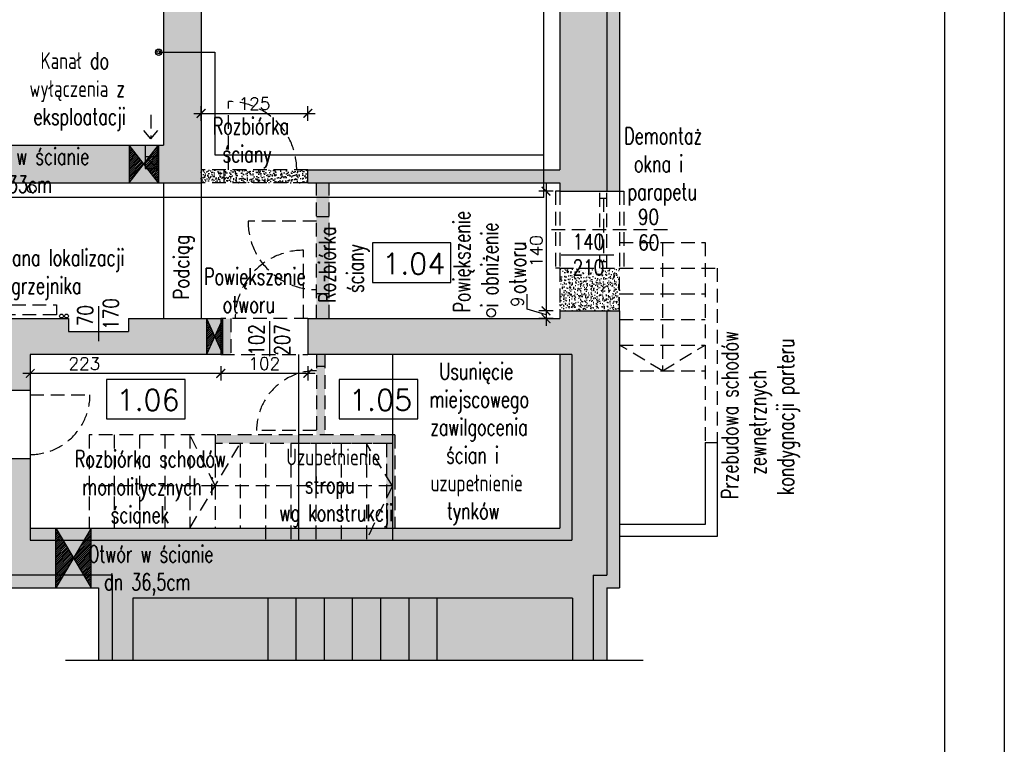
# Model space of a CAD drawing. Header units: millimetres. Extents: x 31969 to 285678, y -69766 to -1123.
# Tile 20 of 102: x 142909 to 144061, y -14118 to -13270. Entities that reach past the tile are written whole.
import ezdxf
from ezdxf.lldxf.tags import DXFTag

# ---------------------------------------------------------------- set-up
doc = ezdxf.new("R2010")
doc.units = ezdxf.units.MM
doc.linetypes.add('KRE_16_8', pattern=[24, 16, -8])
for name, color, linetype in [('a- wentylacja Łukasza 2', 118, 'Continuous'), ('a-biblioteka', 251, 'Continuous'), ('a-izolacja 1', 3, 'Continuous'), ('a-opis 2', 1, 'Continuous'), ('a-opis 3', 15, 'Continuous'), ('a-opis stolarki 1', 3, 'Continuous'), ('a-przekrój 1', 3, 'Continuous'), ('a-schody', 3, 'Continuous'), ('a-stolarka okienna', 3, 'Continuous'), ('a-szraf', 252, 'Continuous'), ('a-wyburzenia i rozbiórki', 152, 'KRE_16_8'), ('a-wymiary', 11, 'Continuous'), ('a-ściany istniejące murowane', 6, 'Continuous')]:
    doc.layers.add(name, color=color, linetype=linetype)
doc.styles.add('MAREK', font='simplex.shx')
doc.styles.add('RS01507', font='romans.shx', dxfattribs={"width": 0.7, "height": 0.15})
doc.styles.add('WYMIAR', font='romans.shx', dxfattribs={"width": 0.8})
tags = doc.linetypes.add('DASHED', pattern=[0.75, 0.5, -0.25]).pattern_tags.tags
tags[6:7] = [DXFTag(74, 4), DXFTag(75, 0), DXFTag(340, '0'), DXFTag(46, 1.0), DXFTag(50, 0.0), DXFTag(44, 0.0), DXFTag(45, 0.0)]
tags[4:5] = [DXFTag(74, 4), DXFTag(75, 0), DXFTag(340, '0'), DXFTag(46, 1.0), DXFTag(50, 0.0), DXFTag(44, 0.0), DXFTag(45, 0.0)]
doc.dimstyles.new('MAREK', dxfattribs={"dimscale": 0.85, "dimtxt": 17, "dimasz": 12, "dimexe": 10, "dimexo": 0.625, "dimgap": 5, "dimtad": 1, "dimdec": 1, "dimdsep": 46, "dimtxsty": 'MAREK', "dimblk1": 'ARCHTICK', "dimblk2": 'ARCHTICK', "dimsah": 1, "dimcen": 2.5, "dimdle": 10, "dimadec": 0, "dimazin": 0, "dimtfac": 1, "dimtdec": 1, "dimtmove": 1, "dimatfit": 3, "dimldrblk": 'ARCHTICK', "dimfxl": 0, "dimtolj": 1, "dimtzin": 0, "dimarcsym": 0})
pattern_1 = [(45, (0, -3259.5307), (-1.122532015, 1.122532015), [])]

# ---------------------------------------------------------------- blocks, each defined once
blk = doc.blocks.new('_ARCHTICK')
at = {"color": 0, "linetype": 'ByBlock', "const_width": 0.15}
blk.add_lwpolyline([(-0.5, -0.5), (0.5, 0.5)], dxfattribs=at)
blk = doc.blocks.new('*D51')
at = {"layer": 'a-wymiary', "color": 0, "lineweight": -2, "ltscale": 100}
for p, q in [((143112.6, -13379.5), (143254.6, -13379.5)), ((143121.1, -13388), (143121.1, -13371)), ((143246.1, -13388), (143246.1, -13371))]:
    blk.add_line(p, q, dxfattribs=at)
at = {"layer": 'DEFPOINTS', "color": 0, "ltscale": 100}
for p in [(143246.1, -13379.5), (143121.1, -13445.6), (143246.1, -13445.6)]:
    blk.add_point(p, dxfattribs=at)
at = {"layer": 'a-wymiary', "color": 0, "lineweight": -2, "ltscale": 100, "xscale": 10.2, "yscale": 10.2, "zscale": 10.2, "rotation": 180}
blk.add_blockref('_ARCHTICK', (143121.1, -13379.5), dxfattribs=at)
at = {"layer": 'a-wymiary', "color": 0, "lineweight": -2, "ltscale": 100, "xscale": 10.2, "yscale": 10.2, "zscale": 10.2}
blk.add_blockref('_ARCHTICK', (143246.1, -13379.5), dxfattribs=at)
at = {"layer": 'a-wymiary', "color": 0, "ltscale": 100, "insert": (143183.6, -13368.1), "char_height": 14.45, "attachment_point": 5, "style": 'MAREK'}
blk.add_mtext('\\A1;125', dxfattribs=at)
blk = doc.blocks.new('*D54')
at = {"layer": 'a-wymiary', "color": 0, "lineweight": -2, "ltscale": 100}
for p, q in [((143144.1, -13675.2), (143144.1, -13692.2)), ((143246.1, -13675.2), (143246.1, -13692.2)), ((143254.6, -13683.7), (143135.6, -13683.7))]:
    blk.add_line(p, q, dxfattribs=at)
at = {"layer": 'DEFPOINTS', "color": 0, "ltscale": 100}
for p in [(143144.1, -13656.5), (143246.1, -13656.5), (143144.1, -13683.7)]:
    blk.add_point(p, dxfattribs=at)
at = {"layer": 'a-wymiary', "color": 0, "lineweight": -2, "ltscale": 100, "xscale": 10.2, "yscale": 10.2, "zscale": 10.2, "rotation": 180}
blk.add_blockref('_ARCHTICK', (143144.1, -13683.7), dxfattribs=at)
at = {"layer": 'a-wymiary', "color": 0, "lineweight": -2, "ltscale": 100, "xscale": 10.2, "yscale": 10.2, "zscale": 10.2}
blk.add_blockref('_ARCHTICK', (143246.1, -13683.7), dxfattribs=at)
at = {"layer": 'a-wymiary', "color": 0, "ltscale": 100, "insert": (143195.1, -13672.2), "char_height": 14.45, "attachment_point": 5, "style": 'MAREK'}
blk.add_mtext('\\A1;102', dxfattribs=at)
blk = doc.blocks.new('*D62')
at = {"layer": 'a-wymiary', "color": 0, "lineweight": -2, "ltscale": 100}
for p, q in [((142921.1, -13675.2), (142921.1, -13692.2)), ((143144.1, -13675.2), (143144.1, -13692.2)), ((143152.6, -13683.7), (142912.6, -13683.7))]:
    blk.add_line(p, q, dxfattribs=at)
at = {"layer": 'DEFPOINTS', "color": 0, "ltscale": 100}
for p in [(142921.1, -13656.5), (143144.1, -13656.5), (142921.1, -13683.7)]:
    blk.add_point(p, dxfattribs=at)
at = {"layer": 'a-wymiary', "color": 0, "lineweight": -2, "ltscale": 100, "xscale": 10.2, "yscale": 10.2, "zscale": 10.2, "rotation": 180}
blk.add_blockref('_ARCHTICK', (142921.1, -13683.7), dxfattribs=at)
at = {"layer": 'a-wymiary', "color": 0, "lineweight": -2, "ltscale": 100, "xscale": 10.2, "yscale": 10.2, "zscale": 10.2}
blk.add_blockref('_ARCHTICK', (143144.1, -13683.7), dxfattribs=at)
at = {"layer": 'a-wymiary', "color": 0, "ltscale": 100, "insert": (142984.5, -13672.2), "char_height": 14.45, "attachment_point": 5, "style": 'MAREK'}
blk.add_mtext('\\A1;223', dxfattribs=at)
blk = doc.blocks.new('*D162')
at = {"layer": 'a-wymiary', "color": 0, "lineweight": -2, "ltscale": 100}
for p, q in [((143524.9, -13462.1), (143524.9, -13619.1)), ((143533.4, -13470.6), (143516.4, -13470.6)), ((143533.4, -13610.6), (143516.4, -13610.6))]:
    blk.add_line(p, q, dxfattribs=at)
at = {"layer": 'DEFPOINTS', "color": 0, "ltscale": 100}
for p in [(143541.1, -13470.6), (143524.9, -13610.6), (143541.1, -13610.6)]:
    blk.add_point(p, dxfattribs=at)
at = {"layer": 'a-wymiary', "color": 0, "lineweight": -2, "ltscale": 100, "xscale": 10.2, "yscale": 10.2, "zscale": 10.2}
for p, rotation in [((143524.9, -13470.6), 90), ((143524.9, -13610.6), 270)]:
    blk.add_blockref('_ARCHTICK', p, dxfattribs=dict(at, rotation=rotation))
at = {"layer": 'a-wymiary', "color": 0, "ltscale": 100, "insert": (143513.4, -13540.6), "char_height": 14.45, "attachment_point": 5, "rotation": 90, "style": 'MAREK'}
blk.add_mtext('\\A1;140', dxfattribs=at)
blk = doc.blocks.new('*D163')
at = {"layer": 'a-wymiary', "color": 0, "lineweight": -2, "ltscale": 100}
for p, q in [((143502.8, -13608.5), (143502.8, -13591.1)), ((143524.9, -13615.1), (143502.8, -13608.5)), ((143533.4, -13610.6), (143516.4, -13610.6)), ((143524.9, -13602.1), (143524.9, -13628.1)), ((143533.4, -13619.6), (143516.4, -13619.6))]:
    blk.add_line(p, q, dxfattribs=at)
at = {"layer": 'DEFPOINTS', "color": 0, "ltscale": 100}
for p in [(143541.1, -13610.6), (143524.9, -13619.6), (143541.1, -13619.6)]:
    blk.add_point(p, dxfattribs=at)
at = {"layer": 'a-wymiary', "color": 0, "lineweight": -2, "ltscale": 100, "xscale": 10.2, "yscale": 10.2, "zscale": 10.2}
for p, rotation in [((143524.9, -13610.6), 90), ((143524.9, -13619.6), 270)]:
    blk.add_blockref('_ARCHTICK', p, dxfattribs=dict(at, rotation=rotation))
at = {"layer": 'a-wymiary', "color": 0, "ltscale": 100, "insert": (143491.3, -13599.8), "char_height": 14.45, "attachment_point": 5, "rotation": 90, "style": 'MAREK'}
blk.add_mtext('\\A1;9', dxfattribs=at)

msp = doc.modelspace()

# ---------------------------------------------------------------- hatches: boundary and pattern name
at = {"layer": 'a- wentylacja Łukasza 2'}
h = msp.add_hatch(dxfattribs=at)
h.set_pattern_fill('LINE', color=256, scale=0.5, angle=45)
h.set_pattern_definition(pattern_1)
h.paths.add_polyline_path([(143071.31, -13416.63), (143054.06, -13438.63), (143071.31, -13460.63)])
h.paths.add_polyline_path([(143036.81, -13416.63), (143036.81, -13460.63), (143054.06, -13438.63)])
h = msp.add_hatch(dxfattribs=at)
h.set_pattern_fill('LINE', color=256, scale=0.5, angle=45)
h.set_pattern_definition(pattern_1)
h.paths.add_polyline_path([(143137.06, -13640.63), (143127.56, -13619.63), (143127.56, -13661.63)])
h.paths.add_polyline_path([(143144.07, -13625.12), (143137.06, -13640.62), (143137.06, -13640.63), (143144.07, -13656.13)])
h.paths.add_polyline_path([(143146.56, -13619.63), (143144.07, -13625.12), (143144.07, -13651.63), (143146.56, -13651.63)])
h.paths.add_polyline_path([(143146.56, -13651.63), (143144.07, -13651.63), (143144.07, -13656.13), (143146.56, -13661.63)])
h = msp.add_hatch(dxfattribs=at)
h.set_pattern_fill('LINE', color=256, scale=0.5, angle=45)
h.set_pattern_definition(pattern_1)
h.paths.add_polyline_path([(142992.53, -13878.63), (142984.23, -13878.63), (142971.78, -13899.63), (142983.64, -13919.63), (142992.53, -13919.63)])
h.paths.add_polyline_path([(142959.33, -13878.63), (142951.03, -13878.63), (142951.03, -13919.63), (142959.92, -13919.63), (142971.78, -13899.63)])
h.paths.add_polyline_path([(142951.03, -13864.63), (142951.03, -13878.63), (142959.33, -13878.63)])
h.paths.add_polyline_path([(142959.92, -13919.63), (142951.03, -13919.63), (142951.03, -13934.63)])
h.paths.add_polyline_path([(142992.53, -13919.63), (142983.64, -13919.63), (142992.53, -13934.63)])
h.paths.add_polyline_path([(142992.53, -13864.63), (142984.23, -13878.63), (142992.53, -13878.63)])
at = {"layer": 'a-szraf', "ltscale": 0.9}
h = msp.add_hatch(color=254, dxfattribs=at)
h.dxf.hatch_style = 1
h.paths.add_polyline_path([(143127.56, -13619.63), (143036.07, -13619.63), (143036.07, -13634.63), (142966.07, -13634.63), (142966.07, -13619.63), (142853.07, -13619.63), (142853.07, -13634.63), (142879.07, -13634.63), (142879.07, -13703.63), (142921.07, -13703.63), (142921.07, -13661.63), (143127.56, -13661.63)])
h.paths.add_polyline_path([(143522.33, -13445.63), (143246.07, -13445.63), (143246.07, -13460.63), (143522.33, -13460.63)])
h.paths.add_polyline_path([(143144.07, -13656.13), (143137.06, -13640.63), (143127.56, -13661.63), (143144.07, -13661.63)])
h.paths.add_polyline_path([(143127.56, -13619.63), (143127.56, -13661.63), (143137.06, -13640.63)])
h.paths.add_polyline_path([(143144.07, -13625.12), (143144.07, -13619.63), (143127.56, -13619.63), (143137.06, -13640.63)])
h.paths.add_polyline_path([(143144.07, -13625.12), (143137.06, -13640.63), (143144.07, -13656.13)])
h.paths.add_polyline_path([(143596.07, -12926), (143541.07, -12926), (143541.07, -13445.63), (143522.33, -13445.63), (143522.33, -13460.63), (143541.07, -13460.63), (143541.07, -13470.63), (143596.07, -13470.63)])
h.paths.add_polyline_path([(143611.07, -12926), (143596.07, -12926), (143596.07, -13470.63), (143611.07, -13470.63)])
h.paths.add_polyline_path([(143596.07, -12808.63), (143517.43, -12808.63), (143517.43, -12863.63), (143541.07, -12863.63), (143541.07, -12926), (143596.07, -12926)], flags=17)
h.paths.add_polyline_path([(143611.07, -12848.63), (143611.07, -12793.63), (143517.43, -12793.63), (143517.43, -12808.63), (143596.07, -12808.63), (143596.07, -12926), (143611.07, -12926)])
h.paths.add_polyline_path([(143477.43, -12808.63), (143385.35, -12808.63), (143385.35, -12863.63), (143477.43, -12863.63)])
h.paths.add_polyline_path([(143477.43, -12793.63), (143385.35, -12793.63), (143385.35, -12808.63), (143477.43, -12808.63)])
h.paths.add_polyline_path([(143508.86, -12808.63), (143486, -12808.63), (143497.43, -12828.63)])
h.paths.add_polyline_path([(143517.43, -12793.63), (143477.43, -12793.63), (143486, -12808.63), (143508.86, -12808.63)])
h.paths.add_polyline_path([(143477.43, -12793.63), (143477.43, -12808.63), (143486, -12808.63)], flags=17)
h.paths.add_polyline_path([(143517.43, -12793.63), (143508.86, -12808.63), (143517.43, -12808.63)], flags=17)
h.paths.add_polyline_path([(143517.43, -12808.63), (143508.86, -12808.63), (143497.43, -12828.63), (143517.43, -12863.63)])
h.paths.add_polyline_path([(143486, -12808.63), (143477.43, -12808.63), (143477.43, -12863.63), (143497.43, -12828.63)])
h.paths.add_polyline_path([(143497.43, -12828.63), (143477.43, -12863.63), (143497.43, -12863.63)], flags=17)
h.paths.add_polyline_path([(143497.43, -12828.63), (143497.43, -12863.63), (143517.43, -12863.63)], flags=17)
h.paths.add_polyline_path([(143036.81, -13416.63), (142838.07, -13416.63), (142838.07, -13460.63), (143036.81, -13460.63)])
h.paths.add_polyline_path([(143121.07, -13307.91), (143077.07, -13307.91), (143077.07, -13416.63), (143071.31, -13416.63), (143071.31, -13460.63), (143121.07, -13460.63)])
h.paths.add_polyline_path([(143121.07, -13260.91), (143104.58, -13260.91), (143090.58, -13260.91), (143090.58, -13246.91), (143104.58, -13246.91), (143121.07, -13246.91), (143121.07, -13180.91), (143104.58, -13180.91), (143090.58, -13180.91), (143077.07, -13180.91), (143077.07, -13307.91), (143121.07, -13307.91)])
h.paths.add_polyline_path([(143121.07, -13028.63), (143077.07, -13028.63), (143077.07, -13166.91), (143090.58, -13166.91), (143104.58, -13166.91), (143121.07, -13166.91)])
h.paths.add_polyline_path([(143121.07, -13166.91), (143104.58, -13166.91), (143104.58, -13180.91), (143121.07, -13180.91)])
h.paths.add_polyline_path([(143121.07, -13246.91), (143104.58, -13246.91), (143104.58, -13260.91), (143121.07, -13260.91)], flags=17)
h.paths.add_polyline_path([(143194.21, -12808.63), (143057.07, -12808.63), (143057.07, -12863.63), (143077.07, -12863.63), (143077.07, -12878.63), (143121.07, -12878.63), (143121.07, -12863.63), (143194.21, -12863.63)])
h.paths.add_polyline_path([(143218.21, -12808.63), (143194.21, -12808.63), (143194.21, -12863.63), (143218.21, -12863.63)])
h.paths.add_polyline_path([(143295.35, -12808.63), (143218.21, -12808.63), (143218.21, -12863.63), (143295.35, -12863.63)])
h.paths.add_polyline_path([(143295.35, -12793.63), (143218.21, -12793.63), (143218.21, -12808.63), (143295.35, -12808.63)])
h.paths.add_polyline_path([(143218.21, -12793.63), (143194.21, -12793.63), (143194.21, -12808.63), (143218.21, -12808.63)])
h.paths.add_polyline_path([(143194.21, -12793.63), (143057.07, -12793.63), (143057.07, -12808.63), (143194.21, -12808.63)])
h.paths.add_polyline_path([(143121.07, -12878.63), (143077.07, -12878.63), (143077.07, -12893.63), (143090.58, -12893.63), (143104.58, -12893.63), (143104.58, -12907.63), (143090.58, -12907.63), (143077.07, -12907.63), (143077.07, -12928.63), (143121.07, -12928.63)])
h.paths.add_polyline_path([(143090.58, -12893.63), (143077.07, -12893.63), (143077.07, -12907.63), (143090.58, -12907.63)], flags=17)
h.paths.add_polyline_path([(143090.58, -13166.91), (143077.07, -13166.91), (143077.07, -13180.91), (143090.58, -13180.91)])
h.paths.add_polyline_path([(142917.07, -12808.63), (142863.07, -12808.63), (142863.07, -12863.63), (142917.07, -12863.63)])
h.paths.add_polyline_path([(142917.07, -12793.63), (142863.07, -12793.63), (142863.07, -12808.63), (142917.07, -12808.63)])
h.paths.add_polyline_path([(142658.07, -12808.63), (142617.07, -12808.63), (142617.07, -12863.63), (142658.07, -12863.63)])
h.paths.add_polyline_path([(142658.07, -12793.63), (142617.07, -12793.63), (142617.07, -12808.63), (142658.07, -12808.63)])
h.paths.add_polyline_path([(142682.07, -12793.63), (142658.07, -12793.63), (142658.07, -12808.63), (142682.07, -12808.63)])
h.paths.add_polyline_path([(142682.07, -12808.63), (142658.07, -12808.63), (142658.07, -12863.63), (142682.07, -12863.63)])
h.paths.add_polyline_path([(142723.07, -12808.63), (142682.07, -12808.63), (142682.07, -12863.63), (142723.07, -12863.63)])
h.paths.add_polyline_path([(142723.07, -12793.63), (142682.07, -12793.63), (142682.07, -12808.63), (142723.07, -12808.63)])
h.paths.add_polyline_path([(142477.07, -12808.63), (142402.07, -12808.63), (142402.07, -12863.63), (142442.07, -12863.63), (142442.07, -12878.63), (142457.07, -12878.63), (142457.07, -12863.63), (142477.07, -12863.63)])
h.paths.add_polyline_path([(142477.07, -12793.63), (142402.07, -12793.63), (142402.07, -12808.63), (142477.07, -12808.63)])
h.paths.add_polyline_path([(142262.07, -12808.63), (142188.07, -12808.63), (142188.07, -12863.63), (142262.07, -12863.63)])
h.paths.add_polyline_path([(142262.07, -12793.63), (142188.07, -12793.63), (142188.07, -12808.63), (142262.07, -12808.63)])
h.paths.add_polyline_path([(142457.07, -12878.63), (142442.07, -12878.63), (142442.07, -12918.45), (142457.07, -12918.45)])
h.paths.add_polyline_path([(142449.57, -12944.7), (142442.07, -12944.7), (142442.07, -12970.95)])
h.paths.add_polyline_path([(142457.07, -12944.7), (142449.57, -12944.7), (142457.07, -12970.95)], flags=17)
h.paths.add_polyline_path([(142449.57, -12944.7), (142442.07, -12970.95), (142457.07, -12970.95)])
h.paths.add_polyline_path([(142442.07, -12918.45), (142442.07, -12944.7), (142449.57, -12944.7)], flags=17)
h.paths.add_polyline_path([(142457.07, -12918.45), (142442.07, -12918.45), (142449.57, -12944.7)])
h.paths.add_polyline_path([(142457.07, -12918.45), (142449.57, -12944.7), (142457.07, -12944.7)])
h.paths.add_polyline_path([(142457.07, -12970.95), (142442.07, -12970.95), (142442.07, -12987.63), (142457.07, -12987.63)])
h.paths.add_polyline_path([(142457.07, -13112.63), (142442.07, -13112.63), (142442.07, -13134.69), (142442.07, -13134.7), (142457.07, -13134.7)], flags=17)
h.paths.add_polyline_path([(142449.57, -13160.98), (142442.1, -13187.2), (142457.07, -13187.25)], flags=17)
h.paths.add_polyline_path([(142457.07, -13134.7), (142449.57, -13160.98), (142457.07, -13187.25)], flags=17)
h.paths.add_polyline_path([(142457.07, -13134.7), (142442.07, -13134.7), (142449.57, -13160.98)], flags=17)
h.paths.add_polyline_path([(142683.07, -13416.63), (142457.07, -13416.63), (142457.07, -13372.63), (142442.07, -13372.63), (142442.07, -13416.63), (142432.56, -13416.63), (142432.56, -13460.63), (142593.07, -13460.63), (142593.07, -13445.63), (142643.07, -13445.63), (142643.07, -13460.63), (142718.07, -13460.63), (142718.07, -13416.63), (142703.07, -13416.63), (142703.07, -13430.13), (142703.07, -13444.13), (142683.07, -13444.13), (142683.07, -13430.13)])
h.paths.add_polyline_path([(143058.38, -13444.13), (143055.57, -13444.13), (143055.57, -13440.55), (143054.06, -13438.63), (143036.81, -13460.63), (143071.31, -13460.63)])
h.paths.add_polyline_path([(143054.06, -13438.63), (143036.81, -13416.63), (143036.81, -13460.63)])
h.paths.add_polyline_path([(143055.57, -13416.63), (143036.81, -13416.63), (143054.06, -13438.63), (143055.57, -13436.7), (143055.57, -13430.13)])
h.paths.add_polyline_path([(143069.57, -13418.85), (143069.57, -13416.63), (143055.57, -13416.63), (143055.57, -13430.13), (143060.72, -13430.13)])
h.paths.add_polyline_path([(143069.57, -13418.85), (143060.72, -13430.13), (143069.57, -13430.13)], flags=17)
h.paths.add_polyline_path([(143071.31, -13416.63), (143069.57, -13418.85), (143069.57, -13430.13), (143069.57, -13444.13), (143058.38, -13444.13), (143071.31, -13460.63)])
h.paths.add_polyline_path([(143069.57, -13430.13), (143060.72, -13430.13), (143058.46, -13433.02), (143069.57, -13444.13)], flags=17)
h.paths.add_polyline_path([(143058.46, -13433.02), (143055.57, -13436.7), (143055.57, -13440.55), (143058.38, -13444.13), (143069.57, -13444.13)])
h.paths.add_polyline_path([(143055.57, -13440.55), (143055.57, -13444.13), (143058.38, -13444.13)], flags=17)
h.paths.add_polyline_path([(143058.46, -13433.02), (143055.57, -13430.13), (143055.57, -13436.7)])
h.paths.add_polyline_path([(143060.72, -13430.13), (143055.57, -13430.13), (143058.46, -13433.02)])
h.paths.add_polyline_path([(142703.07, -13416.63), (142683.07, -13416.63), (142683.07, -13430.13), (142703.07, -13430.13)], flags=17)
h.paths.add_polyline_path([(142396.06, -13438.63), (142359.56, -13416.63), (142359.56, -13460.63)])
h.paths.add_polyline_path([(142396.06, -13438.63), (142359.56, -13460.63), (142396.06, -13460.63)], flags=17)
h.paths.add_polyline_path([(142396.06, -13438.63), (142396.06, -13460.63), (142432.56, -13460.63)], flags=17)
h.paths.add_polyline_path([(142432.56, -13416.63), (142359.56, -13416.63), (142396.06, -13438.63)])
h.paths.add_polyline_path([(142432.56, -13416.63), (142396.06, -13438.63), (142432.56, -13460.63)])
h.paths.add_polyline_path([(142442.07, -13134.69), (142442.07, -13247.63), (142457.07, -13247.63), (142457.07, -13187.25), (142442.1, -13187.2), (142449.57, -13160.98)])
h = msp.add_hatch(color=254, dxfattribs=at)
h.dxf.hatch_style = 1
h.paths.add_polyline_path([(143596.07, -13610.63), (143541.07, -13610.63), (143541.07, -13619.63), (143246.07, -13619.63), (143246.07, -13661.63), (143541.07, -13661.63), (143555.07, -13661.63), (143555.07, -13878.63), (142992.53, -13878.63), (142992.53, -13919.63), (143017.07, -13919.63), (143017.07, -14019.22), (143041.07, -14019.22), (143041.07, -13946.63), (143556.07, -13946.63), (143556.07, -14019.22), (143580.07, -14019.22), (143580.07, -13919.63), (143596.07, -13919.63)])
h.paths.add_polyline_path([(143611.07, -13610.63), (143596.07, -13610.63), (143596.07, -13919.63), (143580.07, -13919.63), (143580.07, -14019.22), (143596.07, -14019.22), (143596.07, -13934.63), (143611.07, -13934.63)])
h.paths.add_polyline_path([(143017.07, -13919.63), (142992.53, -13919.63), (142992.53, -13934.63), (143001.07, -13934.63), (143001.07, -14019.22), (143017.07, -14019.22)], flags=17)
h.paths.add_polyline_path([(142983.64, -13919.63), (142959.92, -13919.63), (142951.03, -13934.63), (142992.53, -13934.63)])
h.paths.add_polyline_path([(142951.03, -13919.63), (142831.07, -13919.63), (142831.07, -13934.63), (142951.03, -13934.63)])
h.paths.add_polyline_path([(142951.03, -13878.63), (142921.07, -13878.63), (142921.07, -13864.63), (142921.07, -13783.63), (142879.07, -13783.63), (142879.07, -13864.63), (142831.07, -13864.63), (142831.07, -13919.63), (142951.03, -13919.63)])
h.paths.add_polyline_path([(142971.78, -13899.63), (142959.33, -13878.63), (142951.03, -13878.63), (142951.03, -13919.63), (142959.92, -13919.63)])
h.paths.add_polyline_path([(142971.78, -13899.63), (142959.92, -13919.63), (142983.64, -13919.63)])
h.paths.add_polyline_path([(142992.53, -13878.63), (142984.23, -13878.63), (142971.78, -13899.63), (142983.64, -13919.63), (142992.53, -13919.63)])
h.paths.add_polyline_path([(142984.23, -13878.63), (142959.33, -13878.63), (142971.78, -13899.63)])
h.paths.add_polyline_path([(142992.53, -13864.63), (142951.03, -13864.63), (142959.33, -13878.63), (142984.23, -13878.63)])
h.paths.add_polyline_path([(142951.03, -13864.63), (142921.07, -13864.63), (142921.07, -13878.63), (142951.03, -13878.63)], flags=17)
h.paths.add_polyline_path([(142951.03, -13864.63), (142951.03, -13878.63), (142959.33, -13878.63)], flags=17)
h.paths.add_polyline_path([(142992.53, -13864.63), (142984.23, -13878.63), (142992.53, -13878.63)], flags=17)
h.paths.add_polyline_path([(143196.57, -13864.63), (142992.53, -13864.63), (142992.53, -13878.63), (143196.57, -13878.63)], flags=17)
h.paths.add_polyline_path([(143555.07, -13661.63), (143541.07, -13661.63), (143541.07, -13864.63), (143345.07, -13864.63), (143345.07, -13878.63), (143555.07, -13878.63)], flags=17)
h.paths.add_polyline_path([(143345.07, -13864.63), (143321.3, -13864.63), (143314.57, -13878.63), (143345.07, -13878.63)], flags=17)
h.paths.add_polyline_path([(143314.57, -13864.63), (143285.07, -13864.63), (143285.07, -13878.63), (143314.57, -13878.63)], flags=17)
h.paths.add_polyline_path([(143321.3, -13864.63), (143314.57, -13864.63), (143314.57, -13878.63)], flags=17)
h.paths.add_polyline_path([(143285.07, -13864.63), (143255.57, -13864.63), (143255.57, -13878.63), (143285.07, -13878.63)], flags=17)
h.paths.add_polyline_path([(143255.57, -13864.63), (143235.07, -13864.63), (143235.07, -13878.63), (143255.57, -13878.63)], flags=17)
h.paths.add_polyline_path([(143235.07, -13864.63), (143226.07, -13864.63), (143226.07, -13878.63), (143235.07, -13878.63)], flags=17)
h.paths.add_polyline_path([(143226.07, -13864.63), (143196.57, -13864.63), (143196.57, -13878.63), (143226.07, -13878.63)], flags=17)
h = msp.add_hatch(color=254, dxfattribs=at)
h.dxf.hatch_style = 1
h.paths.add_polyline_path([(142741.07, -13864.63), (142741.07, -13656.23), (142726.07, -13656.23), (142726.07, -13864.63), (142709.67, -13864.63), (142709.67, -13919.63), (142741.07, -13919.63)])
h.paths.add_polyline_path([(142741.07, -13919.63), (142709.67, -13919.63), (142709.67, -13934.63), (142741.07, -13934.63)])
h.paths.add_polyline_path([(142709.67, -13919.63), (142630.86, -13919.63), (142630.86, -13934.63), (142709.67, -13934.63)])
h.paths.add_polyline_path([(142709.67, -13864.63), (142630.86, -13864.63), (142630.86, -13919.63), (142709.67, -13919.63)])
h.paths.add_polyline_path([(142523.07, -13864.63), (142463.57, -13864.63), (142463.57, -13919.63), (142523.07, -13919.63)])
h.paths.add_polyline_path([(142523.07, -13919.63), (142463.57, -13919.63), (142376.07, -13919.63), (142376.07, -13934.63), (142523.07, -13934.63)])
h.paths.add_polyline_path([(142449.57, -13864.63), (142376.07, -13864.63), (142376.07, -13919.63), (142449.57, -13919.63)])
h.paths.add_polyline_path([(142286.07, -13864.63), (142206.07, -13864.63), (142206.07, -13859.12), (142191.07, -13859.12), (142191.07, -13864.63), (142158.07, -13864.63), (142158.07, -13919.63), (142286.07, -13919.63)])
h.paths.add_polyline_path([(142286.07, -13919.63), (142158.07, -13919.63), (142158.07, -13934.63), (142286.07, -13934.63)])
h.paths.add_polyline_path([(142068.07, -13919.63), (141971.07, -13919.63), (141971.07, -13934.63), (142068.07, -13934.63)])
h.paths.add_polyline_path([(142068.07, -13864.63), (142001.07, -13864.63), (142001.07, -13852.63), (141986.07, -13852.63), (141986.07, -13864.63), (141971.07, -13864.63), (141971.07, -13919.63), (142068.07, -13919.63)])
h.paths.add_polyline_path([(142206.07, -13846.12), (142198.57, -13852.62), (142206.07, -13859.12)])
h.paths.add_polyline_path([(142206.07, -13846.12), (142191.07, -13846.12), (142198.57, -13852.62)])
h.paths.add_polyline_path([(142198.57, -13852.62), (142191.07, -13859.12), (142206.07, -13859.12)])
h.paths.add_polyline_path([(142198.57, -13852.62), (142191.07, -13846.12), (142191.07, -13859.12)])
h.paths.add_polyline_path([(142206.07, -13634.63), (142236.07, -13634.63), (142236.07, -13619.63), (142187.07, -13619.63), (142187.07, -13634.63), (142191.07, -13634.63), (142191.07, -13846.12), (142206.07, -13846.12)])
h.paths.add_polyline_path([(142634.07, -13619.63), (142368.07, -13619.63), (142368.07, -13634.63), (142446.07, -13634.63), (142446.07, -13759.63), (142486.07, -13759.63), (142486.07, -13634.63), (142634.07, -13634.63)])
h.paths.add_polyline_path([(142751.07, -13619.63), (142726.07, -13619.63), (142726.07, -13634.63), (142726.07, -13643.23), (142741.07, -13643.23), (142741.07, -13634.63), (142751.07, -13634.63)])
h.paths.add_polyline_path([(142741.07, -13643.23), (142733.57, -13649.73), (142741.07, -13656.23)])
h.paths.add_polyline_path([(142733.57, -13649.73), (142726.07, -13643.23), (142726.07, -13656.23)])
h.paths.add_polyline_path([(142741.07, -13643.23), (142726.07, -13643.23), (142733.57, -13649.73)])
h.paths.add_polyline_path([(142733.57, -13649.73), (142726.07, -13656.23), (142741.07, -13656.23)])
h.paths.add_polyline_path([(142992.53, -13919.63), (142983.64, -13919.63), (142992.53, -13934.63)])
h.paths.add_polyline_path([(142959.92, -13919.63), (142951.03, -13919.63), (142951.03, -13934.63)])
h.paths.add_polyline_path([(142630.86, -13919.63), (142613.07, -13919.63), (142613.07, -13934.63), (142630.86, -13934.63)])
h.paths.add_polyline_path([(142630.86, -13864.63), (142613.07, -13864.63), (142613.07, -13919.63), (142630.86, -13919.63)])
at = {"layer": 'a-szraf', "ltscale": 30}
h = msp.add_hatch(dxfattribs=at)
h.set_pattern_fill('DOTS', color=256, scale=3)
h.set_pattern_definition([(0, (0, 82.7014), (2.38125, 4.7625), [0, -4.7625])])
h.paths.add_polyline_path([(143556.07, -13946.63), (143397.57, -13946.63), (143397.57, -14019.22), (143556.07, -14019.22)])
h.paths.add_polyline_path([(143397.57, -13946.63), (143364.57, -13946.63), (143364.57, -14019.22), (143397.57, -14019.22)])
h.paths.add_polyline_path([(143364.57, -13946.63), (143331.57, -13946.63), (143331.57, -14019.22), (143364.57, -14019.22)])
h.paths.add_polyline_path([(143331.57, -13946.63), (143298.57, -13946.63), (143298.57, -14019.22), (143331.57, -14019.22)])
h.paths.add_polyline_path([(143298.57, -13946.63), (143265.57, -13946.63), (143265.57, -14019.22), (143298.57, -14019.22)])
h.paths.add_polyline_path([(143265.57, -13946.63), (143232.57, -13946.63), (143232.57, -14019.22), (143265.57, -14019.22)])
h.paths.add_polyline_path([(143232.57, -13946.63), (143199.57, -13946.63), (143199.57, -14019.22), (143232.57, -14019.22)])
h.paths.add_polyline_path([(143199.57, -13946.63), (143041.07, -13946.63), (143041.07, -14019.22), (143199.57, -14019.22)])
at = {"layer": 'a-wyburzenia i rozbiórki'}
h = msp.add_hatch(dxfattribs=at)
h.set_pattern_fill('AR-CONC', color=256, scale=0.05, style=0)
h.paths.add_polyline_path([(143246.07, -13445.63), (143148.07, -13445.63), (143148.07, -13460.63), (143246.07, -13460.63)])
h.paths.add_polyline_path([(143148.07, -13445.63), (143121.07, -13445.63), (143121.07, -13460.63), (143148.07, -13460.63)])
h = msp.add_hatch(dxfattribs=at)
h.set_pattern_fill('AR-CONC', color=256, scale=0.05, style=0)
h.set_pattern_definition([(50, (-119.963, 0), (9.10923345, -0.79695428), [0.9525, -10.4775]), (355, (-119.963, 0), (-1.7621711, 9.55284226), [0.762, -8.3820292]), (100.451445, (-119.204, -0.066), (7.34706235, 8.7558876), [0.80950044, -8.90451223]), (46.1842, (-119.963, 2.54), (13.55395204, -2.1021164), [1.42875, -15.71625]), (96.635558, (-118.833, 2.365), (11.8702067, 12.3713062), [1.2142512, -13.3567804]), (351.184151, (-119.963, 2.54), (11.8702067, 12.3713062), [1.1429984, -12.5729866]), (21, (-118.693, 1.905), (7.58071956, -5.1132599), [0.9525, -10.4775]), (326, (-118.693, 1.905), (3.0901014, 9.2093983), [0.762, -8.382]), (71.451445, (-118.061, 1.479), (10.67082096, 4.09613844), [0.80950044, -8.9044969]), (37.5, (-119.9628, 0), (0.15443016, 4.22775194), [0, -8.2804, 0, -8.509, 0, -8.41375]), (7.5, (-119.963, 0), (3.34098313, 5.00902874), [0, -4.8514, 0, -8.0899, 0, -3.20675]), (327.5, (-122.795, 0), (6.77952976, -0.2864372), [0, -3.175, 0, -9.906, 0, -13.1445]), (317.5, (-124.065, 0), (7.40645907, 1.27132455), [0, -4.1275, 0, -6.5786, 0, -9.3345])])
h.paths.add_polyline_path([(143156.07, -13619.63), (143144.07, -13619.63), (143144.07, -13661.63), (143156.07, -13661.63)])
h.paths.add_polyline_path([(143256.07, -13619.63), (143271.07, -13619.63), (143271.07, -13590.63), (143256.07, -13590.63)])
h.paths.add_polyline_path([(143256.07, -13590.63), (143271.07, -13590.63), (143271.07, -13500.63), (143256.07, -13500.63)])
h.paths.add_polyline_path([(143271.07, -13478.08), (143256.07, -13478.08), (143256.07, -13500.63), (143271.07, -13500.63)])
h.paths.add_polyline_path([(143271.07, -13478.08), (143271.07, -13460.63), (143256.07, -13460.63), (143256.07, -13478.08)])
h = msp.add_hatch(dxfattribs=at)
h.set_pattern_fill('AR-CONC', color=256, scale=0.05, style=0)
h.paths.add_polyline_path([(143611.07, -13560.63), (143541.07, -13560.63), (143541.07, -13610.63), (143611.07, -13610.63)])
h = msp.add_hatch(dxfattribs=at)
h.set_pattern_fill('AR-CONC', color=256, scale=0.05, style=0)
h.set_pattern_definition([(50, (0, 82.701), (9.10923345, -0.79695428), [0.9525, -10.4775]), (355, (0, 82.701), (-1.7621711, 9.55284226), [0.762, -8.3820292]), (100.451445, (0.759, 82.635), (7.34706235, 8.7558876), [0.80950044, -8.90451223]), (46.1842, (0, 85.241), (13.55395204, -2.1021164), [1.42875, -15.71625]), (96.635558, (1.13, 85.066), (11.8702067, 12.3713062), [1.2142512, -13.3567804]), (351.184151, (0, 85.241), (11.8702067, 12.3713062), [1.1429984, -12.5729866]), (21, (1.27, 84.606), (7.58071956, -5.1132599), [0.9525, -10.4775]), (326, (1.27, 84.606), (3.0901014, 9.2093983), [0.762, -8.382]), (71.451445, (1.902, 84.18), (10.67082096, 4.09613844), [0.80950044, -8.9044969]), (37.5, (0, 82.7014), (0.15443016, 4.22775194), [0, -8.2804, 0, -8.509, 0, -8.41375]), (7.5, (0, 82.7014), (3.34098313, 5.00902874), [0, -4.8514, 0, -8.0899, 0, -3.20675]), (327.5, (-2.832, 82.7014), (6.77952976, -0.2864372), [0, -3.175, 0, -9.906, 0, -13.1445]), (317.5, (-4.102, 82.7014), (7.40645907, 1.27132455), [0, -4.1275, 0, -6.5786, 0, -9.3345])])
h.paths.add_polyline_path([(143348.07, -13765.63), (143338.07, -13765.63), (143338.07, -13864.63), (143348.07, -13864.63)])
h.paths.add_polyline_path([(143348.07, -13755.63), (143137.57, -13755.63), (143137.57, -13765.63), (143348.07, -13765.63)])
h.paths.add_polyline_path([(143266.07, -13661.63), (143256.07, -13661.63), (143256.07, -13755.63), (143266.07, -13755.63)])

# ---------------------------------------------------------------- linework, layer by layer
at = {"layer": 'a- wentylacja Łukasza 2'}
for p, q in [((143071.31, -13460.63), (143036.81, -13416.63)), ((143036.81, -13416.63), (143036.81, -13460.63)), ((143036.81, -13460.63), (143071.31, -13416.63)), ((143071.31, -13416.63), (143071.31, -13460.63)), ((143127.56, -13619.63), (143127.56, -13661.63)), ((143146.56, -13619.63), (143127.56, -13661.63)), ((143127.56, -13619.63), (143146.56, -13661.63)), ((143146.56, -13661.63), (143146.56, -13619.63)), ((142951.03, -13864.63), (142992.53, -13934.63)), ((142951.03, -13934.63), (142951.03, -13864.63)), ((142992.53, -13864.63), (142951.03, -13934.63)), ((142992.53, -13934.63), (142992.53, -13864.63))]:
    msp.add_line(p, q, dxfattribs=at)
at = {"layer": 'a-biblioteka', "linetype": 'DASHED', "lineweight": 25, "ltscale": 20}
for p, q in [((143077.07, -13460.63), (143077.07, -13619.63)), ((143121.07, -13460.63), (143121.07, -13619.63))]:
    msp.add_line(p, q, dxfattribs=at)
at = {"layer": 'a-biblioteka'}
msp.add_line((142921.07, -13703.63), (142921.07, -13783.63), dxfattribs=at)
for radius in [3.67, 2]:
    msp.add_circle((143071.51, -13307.91), radius, dxfattribs=at)
at = {"layer": 'a-izolacja 1'}
for p, q in [((143596.07, -12808.63), (143596.07, -13470.63)), ((143596.07, -13610.63), (143596.07, -13919.63)), ((143017.07, -13919.63), (142831.07, -13919.63)), ((143017.07, -13919.63), (143017.07, -14019.22)), ((143580.07, -13919.63), (143596.07, -13919.63)), ((143580.07, -13919.63), (143580.07, -14019.22))]:
    msp.add_line(p, q, dxfattribs=at)
at = {"layer": 'a-opis 2', "ltscale": 2}
for points in [[(144061.38, -15458.17), (139861.38, -15458.17), (139861.38, -12488.17), (144061.38, -12488.17)], [(140111.38, -12558.17), (143991.38, -12558.17), (143991.38, -15388.17), (140111.38, -15388.17)]]:
    msp.add_lwpolyline(points, close=True, dxfattribs=at)
at = {"layer": 'a-opis 3'}
for points in [[(143413.54, -13531.07), (143321.63, -13531.07), (143321.63, -13577.31), (143413.54, -13577.31)], [(143102.48, -13690.7), (143010.56, -13690.7), (143010.56, -13736.94), (143102.48, -13736.94)], [(143374.73, -13690.7), (143282.81, -13690.7), (143282.81, -13736.94), (143374.73, -13736.94)]]:
    msp.add_lwpolyline(points, close=True, dxfattribs=at)
at = {"layer": 'a-opis stolarki 1'}
for p, q in [((143542.83, -13544.79), (143604.12, -13544.79)), ((143001.34, -13646.08), (143001.34, -13605.04)), ((143201.07, -13622.58), (143201.07, -13663.63))]:
    msp.add_line(p, q, dxfattribs=at)
at = {"layer": 'a-przekrój 1', "ltscale": 100}
for centre, radius in [((142923.03, -13467.59), 5), ((143460.8, -13612.87), 5), ((142957.72, -13616.59), 2.19), ((142963.55, -13616.59), 2.19)]:
    msp.add_circle(centre, radius, dxfattribs=at)
at = {"layer": 'a-schody', "ltscale": 300}
for p, q in [((143199.57, -14019.22), (143199.57, -13946.63)), ((143232.57, -14019.22), (143232.57, -13946.63)), ((143265.57, -14019.22), (143265.57, -13946.63)), ((143298.57, -14019.22), (143298.57, -13946.63)), ((143331.57, -14019.22), (143331.57, -13946.63)), ((143364.57, -14019.22), (143364.57, -13946.63)), ((143397.57, -14019.22), (143397.57, -13946.63))]:
    msp.add_line(p, q, dxfattribs=at)
at = {"layer": 'a-stolarka okienna', "linetype": 'DASHED', "lineweight": 25, "ltscale": 40}
for p, q in [((143522.33, -13478.08), (143522.33, -12926)), ((143071.51, -13307.91), (143137.19, -13307.91)), ((143137.19, -13307.91), (143137.19, -13428.14)), ((143137.19, -13428.14), (143522.33, -13428.14)), ((143522.33, -13478.08), (140656.09, -13478.08))]:
    msp.add_line(p, q, dxfattribs=at)
at = {"layer": 'a-stolarka okienna', "linetype": 'DASHED', "lineweight": 25, "ltscale": 20}
for p, q in [((143235.07, -13661.63), (143235.07, -13878.63)), ((143345.07, -13661.63), (143345.07, -13878.63)), ((143555.07, -13661.63), (143541.07, -13661.63)), ((143555.07, -13661.63), (143555.07, -13878.63)), ((143711.07, -13764.63), (143711.07, -13860.63)), ((143711.07, -13764.63), (143725.07, -13764.63)), ((143725.07, -13764.63), (143725.07, -13874.63)), ((142921.07, -13864.63), (142921.07, -13878.63)), ((143711.07, -13860.63), (143611.07, -13860.63)), ((143725.07, -13874.63), (143611.07, -13874.63)), ((142921.07, -13878.63), (143555.07, -13878.63))]:
    msp.add_line(p, q, dxfattribs=at)
at = {"layer": 'a-wyburzenia i rozbiórki'}
for p, q in [((143153.07, -13445.63), (143153.07, -13365.63)), ((143062.35, -13381.26), (143062.35, -13409.38)), ((143062.35, -13409.38), (143054.2, -13399.63)), ((143062.35, -13409.38), (143070.49, -13399.63)), ((143055.57, -13416.63), (143055.57, -13430.13)), ((143069.57, -13416.63), (143069.57, -13430.13)), ((143069.57, -13444.13), (143055.57, -13430.13)), ((143246.07, -13445.63), (143121.07, -13445.63)), ((143148.07, -13460.63), (143148.07, -13445.63)), ((143246.07, -13460.63), (143121.07, -13460.63)), ((143256.07, -13619.63), (143256.07, -13460.63)), ((143271.07, -13619.63), (143271.07, -13460.63)), ((143541.07, -13470.63), (143536.07, -13470.63)), ((143536.07, -13470.63), (143536.07, -13560.63)), ((143541.07, -13470.63), (143541.07, -13560.63)), ((143588.07, -13560.63), (143588.07, -13470.85)), ((143596.07, -13560.63), (143596.07, -13470.63)), ((143611.07, -13470.63), (143616.07, -13470.63)), ((143611.07, -13470.63), (143611.07, -13560.63)), ((143616.07, -13470.63), (143616.07, -13560.63)), ((143588.07, -13478.85), (143596.07, -13478.85)), ((143592.07, -13478.85), (143592.07, -13552.85)), ((143256.07, -13505.63), (143176.07, -13505.63)), ((143271.07, -13500.63), (143256.07, -13500.63)), ((143667.28, -13515.63), (143530.16, -13515.63)), ((143611.07, -13530.63), (143711.07, -13530.63)), ((143661.07, -13530.63), (143661.07, -13680.63)), ((143711.07, -13530.63), (143711.07, -13764.63)), ((143241.07, -13619.63), (143241.07, -13539.63)), ((143588.07, -13552.85), (143596.07, -13552.85)), ((143541.07, -13560.63), (143536.07, -13560.63)), ((143541.07, -13560.63), (143611.07, -13560.63)), ((143541.07, -13560.63), (143541.07, -13610.63)), ((143611.07, -13560.63), (143616.07, -13560.63)), ((143611.07, -13560.63), (143725.07, -13560.63)), ((143611.07, -13610.63), (143611.07, -13560.63)), ((143725.07, -13560.63), (143725.07, -13764.63)), ((143271.07, -13590.63), (143256.07, -13590.63)), ((143611.07, -13590.63), (143711.07, -13590.63)), ((143246.07, -13619.63), (143144.07, -13619.63)), ((143156.07, -13619.63), (143156.07, -13661.63)), ((143611.07, -13620.63), (143711.07, -13620.63)), ((143611.07, -13650.63), (143711.07, -13650.63)), ((143661.07, -13680.63), (143611.07, -13650.63)), ((143661.07, -13680.63), (143711.07, -13650.63)), ((143144.07, -13661.63), (143246.07, -13661.63)), ((143256.07, -13661.63), (143256.07, -13755.63)), ((143266.07, -13661.63), (143266.07, -13755.63)), ((143266.07, -13675.63), (143256.07, -13675.63)), ((143611.07, -13680.63), (143711.07, -13680.63)), ((142921.07, -13708.63), (142991.07, -13708.63)), ((142990.07, -13755.63), (142990.07, -13864.63)), ((143137.57, -13755.63), (142990.07, -13755.63)), ((143019.57, -13755.63), (143019.57, -13864.63)), ((143049.07, -13755.63), (143049.07, -13864.63)), ((143078.57, -13755.63), (143078.57, -13864.63)), ((143137.57, -13815.13), (143108.07, -13755.63)), ((143108.07, -13755.63), (143108.07, -13864.63)), ((143137.57, -13755.63), (143137.57, -13765.63)), ((143348.07, -13755.63), (143137.57, -13755.63)), ((143256.07, -13750.63), (143186.07, -13750.63)), ((143348.07, -13755.63), (143348.07, -13864.63)), ((143108.07, -13864.63), (143167.07, -13765.63)), ((143338.07, -13765.63), (143137.57, -13765.63)), ((143137.57, -13765.63), (143137.57, -13815.13)), ((143167.07, -13765.63), (143167.07, -13864.63)), ((143196.57, -13765.63), (143196.57, -13878.63)), ((143226.07, -13765.63), (143226.07, -13878.63)), ((143345.07, -13765.63), (143235.07, -13765.63)), ((143255.57, -13765.63), (143255.57, -13878.63)), ((143285.07, -13765.63), (143285.07, -13878.63)), ((143314.57, -13765.63), (143314.57, -13878.63)), ((143345.07, -13815.13), (143314.57, -13765.63)), ((143338.07, -13765.63), (143338.07, -13864.63)), ((143137.57, -13815.13), (142990.07, -13815.13)), ((143345.07, -13815.13), (143137.57, -13815.13)), ((143137.57, -13815.13), (143137.57, -13864.63)), ((143345.07, -13815.13), (143314.57, -13878.63))]:
    msp.add_line(p, q, dxfattribs=at)
for points in [[(143069.57, -13444.13), (143069.57, -13430.13), (143055.57, -13430.13), (143055.57, -13444.13)], [(142951.89, -13615.03), (142851.91, -13615.03), (142851.91, -13603.52), (142951.89, -13603.52)]]:
    msp.add_lwpolyline(points, close=True, dxfattribs=at)
for centre, radius, start, end in [((143153.07, -13445.63), 80, 0, 90), ((143256.07, -13505.63), 80, 180, 270), ((143241.07, -13619.63), 80, 90, 180), ((143256.07, -13750.63), 70, 90, 180), ((142921.07, -13708.63), 70, 270, 0)]:
    msp.add_arc(centre, radius, start, end, dxfattribs=at)
at = {"layer": 'a-ściany istniejące murowane'}
for p, q in [((143611.07, -12793.63), (143611.07, -13470.63)), ((143541.07, -12863.63), (143541.07, -13445.63)), ((143077.07, -13028.63), (143077.07, -13416.63)), ((143121.07, -13028.63), (143121.07, -13460.63)), ((142838.07, -13416.63), (143077.07, -13416.63)), ((143121.07, -13445.63), (143121.07, -13445.63)), ((143246.07, -13445.63), (143541.07, -13445.63)), ((143246.07, -13460.63), (143246.07, -13445.63)), ((142838.07, -13460.63), (143121.07, -13460.63)), ((143246.07, -13460.63), (143541.07, -13460.63)), ((143541.07, -13460.63), (143541.07, -13470.63)), ((143541.07, -13470.63), (143611.07, -13470.63)), ((143541.07, -13610.63), (143541.07, -13619.63)), ((143541.07, -13610.63), (143611.07, -13610.63)), ((143611.07, -13610.63), (143611.07, -13934.63)), ((142853.07, -13619.63), (142966.07, -13619.63)), ((142966.07, -13619.63), (142966.07, -13634.63)), ((143036.07, -13619.63), (143144.07, -13619.63)), ((143036.07, -13619.63), (143036.07, -13634.63)), ((143144.07, -13619.63), (143144.07, -13661.63)), ((143246.07, -13619.63), (143541.07, -13619.63)), ((143246.07, -13619.63), (143246.07, -13661.63)), ((142966.07, -13634.63), (143036.07, -13634.63)), ((142921.07, -13661.63), (142921.07, -13703.63)), ((143144.07, -13661.63), (142921.07, -13661.63)), ((143541.07, -13661.63), (143246.07, -13661.63)), ((143541.07, -13661.63), (143541.07, -13864.63)), ((142921.07, -13703.63), (142879.07, -13703.63)), ((142921.07, -13783.63), (142879.07, -13783.63)), ((142921.07, -13783.63), (142921.07, -13864.63)), ((142921.07, -13864.63), (143541.07, -13864.63)), ((142831.07, -13934.63), (143001.07, -13934.63)), ((143001.07, -13934.63), (143001.07, -14019.22)), ((143001.07, -13934.63), (143001.07, -14019.22)), ((143596.07, -13934.63), (143611.07, -13934.63)), ((143596.07, -13934.63), (143596.07, -14019.22)), ((143596.07, -13934.63), (143596.07, -14019.22)), ((143556.07, -13946.63), (143041.07, -13946.63)), ((143041.07, -13946.63), (143041.07, -14019.22)), ((143556.07, -13946.63), (143556.07, -14019.22)), ((142962.28, -14019.22), (143638.64, -14019.22))]:
    msp.add_line(p, q, dxfattribs=at)

# ---------------------------------------------------------------- texts
at = {"layer": 'a-biblioteka', "linetype": 'DASHED', "lineweight": 25, "ltscale": 20, "insert": (143112.97, -13521.63), "char_height": 18, "width": 35.8438, "attachment_point": 9, "rotation": 90, "style": 'WYMIAR'}
msp.add_mtext('Podciąg', dxfattribs=at)
at = {"layer": 'a-opis 2', "ltscale": 40, "char_height": 19.613, "attachment_point": 7, "style": 'RS01507'}
for s, width, insert in [('{\\W1.42022; }Kanał do \\P{\\W0.453558; }wyłączenia z \\P{\\W0.803558; }eksploatacji', 147.8908, (142914.13, -13399.53)), ('{\\W1.37022; }Rozbiórka \\P{\\W2.23689; }ściany', 147.8908, (143116.29, -13443.26)), ('{\\W2.84762; }Otwory w ścianie \\P{\\W4.99762; }dn 33cm', 287.564, (142795.99, -13472.28)), ('{\\W0.377507; }Zmiana lokalizacji \\P{\\W2.84417; }grzejnika', 198.5165, (142860.61, -13597.26)), ('{\\W0.520224; }Powiększenie\\P{\\W2.15355; }otworu', 147.8908, (143117.56, -13612.82)), ('{\\W0.606927; }Rozbiórka schodów \\P{\\W1.25692; }monolitycznych i \\P{\\W3.74026; }ścianek', 219.2835, (142965.13, -13858.81)), ('{\\W1.48147; }Uzupełnienie \\P{\\W3.09813; }stropu\\P{\\W0.881473; }wg konstrukcji', 181.6741, (143201.04, -13863.13)), ('{\\W3.11428; }Otwór w ścianie \\P{\\W4.49762; }dn 36,5cm', 287.564, (142947.17, -13943.49))]:
    msp.add_mtext_dynamic_manual_height_columns(s, width=width, gutter_width=12.5, heights=[0], dxfattribs=dict(at, insert=insert))
for s, insert, width in [('{\\W1.03578; }Demontaż \\P{\\W1.88578; }okna i \\P{\\W1.33578; }parapetu', (143602.5, -13487.41), 137.387), ('{\\W2.15361; }Usunięcie \\P{\\W1.30361; }miejscowego \\P{\\W1.37028; }zawilgocenia \\P{\\W2.75361; }ścian i \\P{\\W1.38694; }uzupełnienie \\P{\\W2.82028; }tynków ', (143371.02, -13860.93), 176.005)]:
    msp.add_mtext(s, dxfattribs=dict(at, insert=insert, width=width))
at = {"layer": 'a-opis 2', "ltscale": 40, "char_height": 19.613, "attachment_point": 7, "rotation": 90, "style": 'RS01507'}
for s, width, insert in [('{\\W0.520224; }Powiększenie\\P{\\W0.970224; }i obniżenie \\P{\\W2.15355; }otworu', 147.8908, (143501.45, -13619.63)), ('{\\W1.37022; }Rozbiórka \\P{\\W2.23689; }ściany', 147.8908, (143317.9, -13619.63)), ('{\\W0.211032; }Przebudowa schodów \\P{\\W2.41103; }zewnętrznych \\P{\\W0.611032; }kondygnacji parteru ', 225.9822, (143821.67, -13834.5))]:
    msp.add_mtext_dynamic_manual_height_columns(s, width=width, gutter_width=12.5, heights=[0], dxfattribs=dict(at, insert=insert))
at = {"layer": 'a-opis 3', "style": 'MAREK'}
for s, p in [('1.04', (143333.1, -13567.61)), ('1.06', (143022.04, -13727.23)), ('1.05', (143294.29, -13727.23))]:
    msp.add_text(s, height=24.659, dxfattribs=at).set_placement(p)
at = {"layer": 'a-opis stolarki 1', "insert": (143556.05, -13568.66), "char_height": 18, "width": 35.8438, "attachment_point": 7, "style": 'WYMIAR'}
msp.add_mtext('{\\W0.995659; }\\P 140\\P210', dxfattribs=at)
at = {"layer": 'a-opis stolarki 1', "char_height": 18, "width": 35.8438, "attachment_point": 7, "rotation": 90, "style": 'WYMIAR'}
for s, insert in [('{\\W0.995659; }\\P{\\W0.34804; }70\\P 170', (143024.61, -13632.72)), ('{\\W0.995659; }\\P 102\\P207', (143225.05, -13663.05))]:
    msp.add_mtext(s, dxfattribs=dict(at, insert=insert))
at = {"layer": 'a-wyburzenia i rozbiórki', "insert": (143628.29, -13539.61), "char_height": 18, "width": 35.8438, "attachment_point": 7, "style": 'WYMIAR'}
msp.add_mtext('{\\W0.995659; }\\P{\\W0.34804; }90\\P{\\W0.367088; }60', dxfattribs=at)

# ---------------------------------------------------------------- dimensions: what is measured, and where the dimension line sits
at = {"layer": 'a-wymiary', "ltscale": 100}
for base, p1, p2, picture, middle in [((143246.07, -13379.55), (143121.07, -13445.63), (143246.07, -13445.63), '*D51', (143183.57, -13368.07)), ((143144.07, -13683.68), (143246.07, -13656.45), (143144.07, -13656.45), '*D54', (143195.07, -13672.21))]:
    dim = msp.add_linear_dim(base=base, p1=p1, p2=p2, dimstyle='MAREK', dxfattribs=at)
    dim.commit()
    dim.dimension.update_dxf_attribs({"geometry": picture, "text_midpoint": middle})
for base, p1, p2, picture, middle in [((143524.86, -13610.63), (143541.07, -13470.63), (143541.07, -13610.63), '*D162', (143513.38, -13540.63)), ((143524.86, -13619.63), (143541.07, -13610.63), (143541.07, -13619.63), '*D163', (143491.28, -13604.25))]:
    dim = msp.add_linear_dim(base=base, p1=p1, p2=p2, angle=90, dimstyle='MAREK', dxfattribs=at)
    dim.commit()
    dim.dimension.update_dxf_attribs({"geometry": picture, "text_midpoint": middle})
dim = msp.add_linear_dim(base=(142921.07, -13683.68), p1=(143144.07, -13656.45), p2=(142921.07, -13656.45), dimstyle='MAREK', dxfattribs=at)
dim.commit()
dim.dimension.update_dxf_attribs({"geometry": '*D62', "text_midpoint": (142984.46, -13683.68), "dimtype": 160})

doc.saveas('drawing.dxf')
